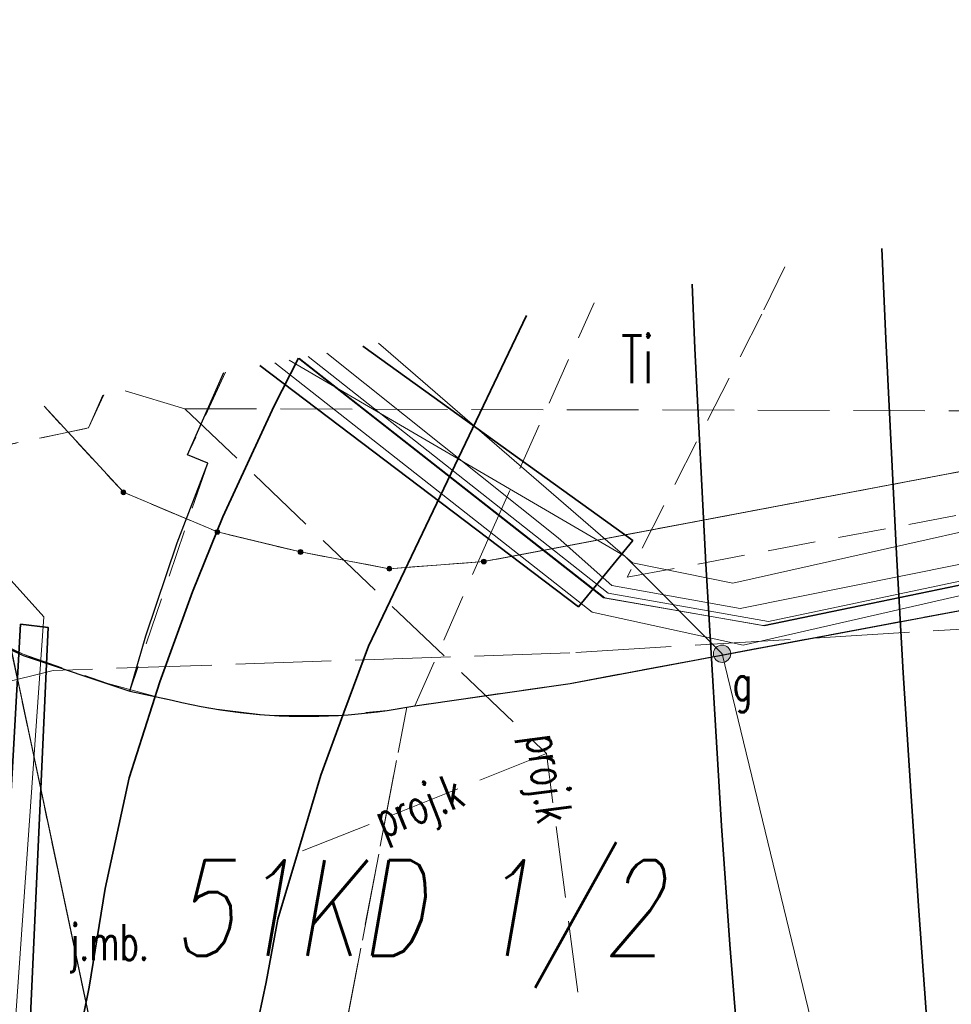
# Model space of a CAD drawing. Header units: metres. Extents: x 6567444 to 13135881, y 5574237 to 11149086.
# Tile 101 of 212: x 6567801 to 6567820, y 5574558 to 5574579. Entities that reach past the tile are written whole.
import ezdxf
from ezdxf.enums import TextEntityAlignment as Align

# ---------------------------------------------------------------- set-up
doc = ezdxf.new("R2010")
doc.units = ezdxf.units.M
for name, pattern in [('_MDCP$0$L_0_03', [1, 0.5, -0.5]), ('_MDCP$0$L_0_04', [1.5, 1, -0.5]), ('_MDCP$0$L_2_50', [2.5, 2, -0.5]), ('_MDCP$1$L_0_06', [2, 1.5, -0.5]), ('GE.I.6640.1.468.2024_MDCP_dodatkowe pomiary_12.03.2026$0$L_0_03', [1, 0.5, -0.5]), ('GE.I.6640.1.468.2024_MDCP_dodatkowe pomiary_12.03.2026$0$L_0_04', [1.5, 1, -0.5]), ('GE.I.6640.1.468.2024_MDCP_dodatkowe pomiary_12.03.2026$0$L_0_06', [2, 1.5, -0.5]), ('GE.I.6640.1.468.2024_MDCP_dodatkowe pomiary_12.03.2026$0$L_2_50', [2.5, 2, -0.5])]:
    doc.linetypes.add(name, pattern=pattern)
for name, color, linetype, lineweight in [('_MDCP$0$EGB_DzialkaEwidencyjna', 7, 'Continuous', 18), ('_MDCP$0$EGB_Klasouzytek', 92, 'Continuous', 18), ('_MDCP$0$EGB_KonturUzytkuGruntowego', 92, 'Continuous', 18), ('_MDCP$0$EGB_PunktGraniczny', 7, 'Continuous', 18), ('_MDCP$0$GES_PrzewodElektroenergetyczny', 1, 'Continuous', 18), ('_MDCP$0$GES_PrzewodElektroenergetyczny_Projektowany', 7, 'Continuous', 18), ('_MDCP$0$GES_PrzewodGazowy', 52, 'Continuous', 18), ('_MDCP$0$GES_PrzewodKanalizacyjny_Projektowany', 7, 'Continuous', 18), ('_MDCP$0$GES_UrzadzeniaSiecGazowa_P', 7, 'Continuous', 18), ('_MDCP$0$GES_UrzadzeniaTowarzyszczaceLiniowe', 7, 'Continuous', 18), ('_MDCP$0$MP_LINIE_REGULAC', 135, 'Continuous', 40), ('_MDCP$0$OT_Komunikacja', 7, 'Continuous', 18), ('_MDCP$0$OT_ZagospodarowanieTerenu', 7, 'Continuous', 18), ('GE.I.6640.1.468.2024_MDCP_dodatkowe pomiary_12.03.2026$0$EGB_DzialkaEwidencyjna', 7, 'Continuous', 18), ('GE.I.6640.1.468.2024_MDCP_dodatkowe pomiary_12.03.2026$0$EGB_Klasouzytek', 92, 'Continuous', 18), ('GE.I.6640.1.468.2024_MDCP_dodatkowe pomiary_12.03.2026$0$EGB_KonturUzytkuGruntowego', 92, 'Continuous', 18), ('GE.I.6640.1.468.2024_MDCP_dodatkowe pomiary_12.03.2026$0$EGB_PunktGraniczny', 7, 'Continuous', 18), ('GE.I.6640.1.468.2024_MDCP_dodatkowe pomiary_12.03.2026$0$GES_PrzewodElektroenergetyczny', 1, 'Continuous', 18), ('GE.I.6640.1.468.2024_MDCP_dodatkowe pomiary_12.03.2026$0$GES_PrzewodElektroenergetyczny_Projektowany', 7, 'Continuous', 18), ('GE.I.6640.1.468.2024_MDCP_dodatkowe pomiary_12.03.2026$0$GES_PrzewodGazowy', 52, 'Continuous', 18), ('GE.I.6640.1.468.2024_MDCP_dodatkowe pomiary_12.03.2026$0$GES_PrzewodKanalizacyjny_Projektowany', 7, 'Continuous', 18), ('GE.I.6640.1.468.2024_MDCP_dodatkowe pomiary_12.03.2026$0$GES_UrzadzeniaSiecGazowa_P', 7, 'Continuous', 18), ('GE.I.6640.1.468.2024_MDCP_dodatkowe pomiary_12.03.2026$0$GES_UrzadzeniaTowarzyszczaceLiniowe', 7, 'Continuous', 18), ('GE.I.6640.1.468.2024_MDCP_dodatkowe pomiary_12.03.2026$0$MP_LINIE_REGULAC', 135, 'Continuous', 40), ('GE.I.6640.1.468.2024_MDCP_dodatkowe pomiary_12.03.2026$0$OT_Komunikacja', 7, 'Continuous', 18), ('GE.I.6640.1.468.2024_MDCP_dodatkowe pomiary_12.03.2026$0$OT_ZagospodarowanieTerenu', 7, 'Continuous', 18)]:
    doc.layers.add(name, color=color, linetype=linetype, lineweight=lineweight)
doc.styles.add('_MDCP$0$STANDARD', font='simplex.shx')
doc.styles.add('GE.I.6640.1.468.2024_MDCP_dodatkowe pomiary_12.03.2026$0$STANDARD', font='simplex.shx')

# ---------------------------------------------------------------- blocks, each defined once
blk = doc.blocks.new('_MDCP$0$L_0_02_1')
at = {"color": 0}
blk.add_point((0, 0), dxfattribs=at)
blk = doc.blocks.new('_MDCP$0$L_0_02_2')
at = {"color": 0}
blk.add_point((0, 0), dxfattribs=at)
blk = doc.blocks.new('_MDCP$0$EGPG_N')
at = {"linetype": 'Continuous', "lineweight": 13}
blk.add_hatch(color=0, dxfattribs=at).paths.add_polyline_path([(0, -0.1, 1), (0, 0.1, 1)])
at = {"color": 0, "linetype": 'Continuous', "lineweight": 13}
blk.add_circle((0, 0), 0.1, dxfattribs=at)
blk = doc.blocks.new('_MDCP$0$other_SUGU')
at = {"linetype": 'Continuous', "lineweight": 18}
blk.add_hatch(color=0, dxfattribs=at).paths.add_polyline_path([(0, -0.361, 1), (0, 0.361, 1)])
at = {"color": 0, "linetype": 'Continuous', "lineweight": 18}
blk.add_circle((0, 0), 0.361, dxfattribs=at)
blk = doc.blocks.new('_MDCP')
at = {"layer": '_MDCP$0$EGB_DzialkaEwidencyjna', "linetype": 'CONTINUOUS', "lineweight": 18}
for p, q in [((6567820.446, 5574574.442), (6567821.43, 5574569.65)), ((6567802.86, 5574569.02), (6567801.199, 5574570.822)), ((6567821.43, 5574569.65), (6567810.41, 5574567.57)), ((6567804.83, 5574568.19), (6567802.86, 5574569.02)), ((6567806.57, 5574567.77), (6567804.83, 5574568.19)), ((6567808.43, 5574567.42), (6567806.57, 5574567.77))]:
    blk.add_line(p, q, dxfattribs=at)
at = {"layer": '_MDCP$0$EGB_DzialkaEwidencyjna', "linetype": 'Continuous', "lineweight": 18}
for p, q in [((6567801.199, 5574570.822), (6567802.691, 5574569.204)), ((6567799.496, 5574570.502), (6567805.778, 5574540.875)), ((6567805.778, 5574540.875), (6567799.496, 5574570.502)), ((6567810.656, 5574567.616), (6567821.184, 5574569.604)), ((6567803.09, 5574568.923), (6567804.6, 5574568.287)), ((6567805.073, 5574568.131), (6567806.327, 5574567.829)), ((6567806.816, 5574567.724), (6567808.184, 5574567.466)), ((6567808.679, 5574567.439), (6567810.161, 5574567.551))]:
    blk.add_line(p, q, dxfattribs=at)
at = {"layer": '_MDCP$0$EGB_Klasouzytek', "lineweight": 18}
for points in [[(6567820.446, 5574574.442), (6567821.43, 5574569.65), (6567810.41, 5574567.57)], [(6567808.43, 5574567.42), (6567810.41, 5574567.57), (6567821.43, 5574569.65), (6567844.36, 5574573.98), (6567848.19, 5574557.83), (6567841.64, 5574556.2), (6567819.81, 5574551.02), (6567814.7, 5574549.3), (6567811.96, 5574548.85), (6567810.34, 5574548.58), (6567809.02, 5574546.47), (6567805.83, 5574540.63), (6567799.496, 5574570.502)], [(6567810.41, 5574567.57), (6567808.43, 5574567.42), (6567806.57, 5574567.77), (6567804.83, 5574568.19), (6567802.86, 5574569.02), (6567801.199, 5574570.822)], [(6567801.199, 5574570.822), (6567802.86, 5574569.02), (6567804.83, 5574568.19), (6567806.57, 5574567.77), (6567808.43, 5574567.42)], [(6567799.496, 5574570.502), (6567805.83, 5574540.63), (6567812.91, 5574512.76), (6567813.39, 5574510.85), (6567815.07, 5574503.11), (6567824.54, 5574464.39), (6567837.97, 5574408.39), (6567843.288, 5574339.737)]]:
    blk.add_lwpolyline(points, dxfattribs=at)
at = {"layer": '_MDCP$0$EGB_KonturUzytkuGruntowego', "linetype": '_MDCP$0$L_0_03', "lineweight": 18}
for points in [[(6567801.199, 5574570.822), (6567802.86, 5574569.02), (6567804.83, 5574568.19), (6567806.57, 5574567.77), (6567808.43, 5574567.42), (6567810.41, 5574567.57), (6567821.43, 5574569.65), (6567844.36, 5574573.98), (6567927.24, 5574590.43), (6567941.268, 5574593.214)], [(6567843.24, 5574578.729), (6567844.36, 5574573.98), (6567821.43, 5574569.65), (6567810.41, 5574567.57), (6567808.43, 5574567.42), (6567806.57, 5574567.77), (6567804.83, 5574568.19), (6567802.86, 5574569.02), (6567801.199, 5574570.822)], [(6567944.099, 5574577.571), (6567942.63, 5574577.28), (6567937.22, 5574576.21), (6567870.09, 5574563.29), (6567848.19, 5574557.83), (6567841.64, 5574556.2), (6567819.81, 5574551.02), (6567814.7, 5574549.3), (6567811.96, 5574548.85), (6567810.34, 5574548.58), (6567809.02, 5574546.47), (6567805.83, 5574540.63), (6567799.496, 5574570.502)], [(6567799.496, 5574570.502), (6567805.83, 5574540.63), (6567812.91, 5574512.76), (6567813.39, 5574510.85), (6567815.07, 5574503.11), (6567824.54, 5574464.39), (6567837.97, 5574408.39), (6567840.22, 5574379.37), (6567843.288, 5574339.738)]]:
    blk.add_lwpolyline(points, dxfattribs=at)
at = {"layer": '_MDCP$0$EGB_PunktGraniczny'}
for p in [(6567802.86, 5574569.02), (6567804.83, 5574568.19), (6567806.57, 5574567.77), (6567810.41, 5574567.57), (6567808.43, 5574567.42)]:
    blk.add_point(p, dxfattribs=at)
at = {"layer": '_MDCP$0$GES_PrzewodElektroenergetyczny', "color": 1, "linetype": 'Continuous', "lineweight": 18}
for points in [[(6567941.7, 5574590.826), (6567913.546, 5574584.736), (6567896.457, 5574581.162), (6567869.797, 5574575.977), (6567836.168, 5574569.49), (6567832.242, 5574569.66), (6567816.374, 5574566.316), (6567813.013, 5574566.911), (6567806.73, 5574571.862)], [(6567806.032, 5574571.731), (6567812.677, 5574566.511), (6567815.844, 5574565.821), (6567824.712, 5574567.844), (6567824.96, 5574567.901), (6567825.301, 5574567.978), (6567831.944, 5574569.494), (6567836.004, 5574569.78), (6567850.342, 5574572.562), (6567858.325, 5574574.715)], [(6567808.205, 5574572.14), (6567813.521, 5574567.544), (6567815.626, 5574567.119), (6567824.469, 5574569.101), (6567824.749, 5574569.163), (6567824.883, 5574569.193), (6567827.059, 5574569.681), (6567831.794, 5574570.72), (6567835.828, 5574571.046), (6567842.49, 5574572.406)], [(6567807.121, 5574571.936), (6567811.964, 5574568.067), (6567813.088, 5574567.068), (6567815.78, 5574566.586), (6567823.795, 5574568.2), (6567824.616, 5574568.388), (6567824.869, 5574568.446), (6567825.12, 5574568.504), (6567831.924, 5574570.064), (6567835.883, 5574570.397), (6567843.851, 5574572.022)], [(6567800.692, 5574519.783), (6567802.691, 5574520.352), (6567810.825, 5574522.717), (6567810.186, 5574524.89), (6567809.445, 5574530.757), (6567809.707, 5574533.18), (6567810.517, 5574534.255), (6567811.265, 5574536.072), (6567818.154, 5574554.51), (6567823.868, 5574558.864), (6567825.744, 5574560.817), (6567824.722, 5574567.97), (6567816.288, 5574566.225), (6567812.943, 5574566.807), (6567806.543, 5574571.827)], [(6567806.525, 5574571.824), (6567812.913, 5574566.813), (6567816.258, 5574566.232), (6567824.701, 5574567.978), (6567824.712, 5574567.844), (6567825.715, 5574560.823), (6567823.839, 5574558.871), (6567818.124, 5574554.515), (6567817.484, 5574552.804), (6567817.454, 5574552.724), (6567811.233, 5574536.077), (6567810.486, 5574534.259), (6567809.675, 5574533.185), (6567809.413, 5574530.761), (6567810.153, 5574524.894), (6567810.792, 5574522.721), (6567810.901, 5574522.304), (6567813.402, 5574512.663), (6567813.006, 5574512.003), (6567811.262, 5574510.689), (6567805.592, 5574509.535), (6567805.478, 5574509.512)], [(6567799.244, 5574570.454), (6567799.692, 5574568.074), (6567801.195, 5574566.414), (6567800.221, 5574552.715), (6567799.94, 5574548.764), (6567802.143, 5574531.01), (6567802.165, 5574529.946)]]:
    blk.add_lwpolyline(points, dxfattribs=at)
at = {"layer": '_MDCP$0$GES_PrzewodElektroenergetyczny_Projektowany', "color": 1, "linetype": '_MDCP$0$L_2_50', "lineweight": 18}
blk.add_lwpolyline([(6567941.601, 5574591.372), (6567938.76, 5574590.8), (6567914.57, 5574585.93), (6567846.504, 5574572.507), (6567844.52, 5574571.99), (6567821.82, 5574566.24), (6567812.21, 5574565.66), (6567801.39, 5574565.29), (6567790.924, 5574562.714)], dxfattribs=at)
at = {"layer": '_MDCP$0$GES_PrzewodGazowy', "color": 52, "linetype": 'Continuous', "lineweight": 18}
blk.add_lwpolyline([(6567815.4, 5574565.64), (6567813.36, 5574567.68), (6567806.333, 5574571.788)], dxfattribs=at)
at = {"layer": '_MDCP$0$GES_PrzewodGazowy', "color": 52, "linetype": 'Continuous', "lineweight": 18, "flags": 128}
blk.add_lwpolyline([(6567823.3, 5574528.16), (6567818.66, 5574552.2), (6567815.4, 5574565.64)], dxfattribs=at)
at = {"layer": '_MDCP$0$GES_PrzewodKanalizacyjny_Projektowany', "color": 36, "linetype": '_MDCP$1$L_0_06', "lineweight": 18}
blk.add_lwpolyline([(6567802.897, 5574571.142), (6567804.15, 5574570.77), (6567822.57, 5574570.72), (6567823.94, 5574565.73), (6567834.83, 5574555.79), (6567851.21, 5574561.61), (6567874.07, 5574567.2), (6567898.27, 5574572.78), (6567918.59, 5574577.15), (6567936.88, 5574581.42)], dxfattribs=at)
at = {"layer": '_MDCP$0$GES_PrzewodKanalizacyjny_Projektowany', "color": 36, "linetype": '_MDCP$1$L_0_06', "lineweight": 18, "flags": 128}
for points in [[(6567804.15, 5574570.77), (6567811.72, 5574563.55), (6567813.23, 5574552.15)], [(6567811.72, 5574563.55), (6567806.36, 5574561.41)]]:
    blk.add_lwpolyline(points, dxfattribs=at)
at = {"layer": '_MDCP$0$GES_UrzadzeniaTowarzyszczaceLiniowe', "color": 7, "linetype": 'Continuous', "lineweight": 35}
blk.add_lwpolyline([(6567807.876, 5574572.078), (6567813.527, 5574568.01), (6567812.391, 5574566.624), (6567805.715, 5574571.672)], dxfattribs=at)
at = {"layer": '_MDCP$0$GES_UrzadzeniaTowarzyszczaceLiniowe', "color": 7, "linetype": 'Continuous', "lineweight": 35, "flags": 128}
blk.add_lwpolyline([(6567800.703, 5574566.257), (6567801.281, 5574566.192), (6567800.718, 5574553.771), (6567799.998, 5574553.761), (6567800.703, 5574566.257)], dxfattribs=at)
at = {"layer": '_MDCP$0$OT_Komunikacja', "color": 7, "linetype": '_MDCP$1$L_0_06', "lineweight": 18}
blk.add_lwpolyline([(6567870.69, 5574567.61), (6567854.92, 5574563.97), (6567850.42, 5574563.07), (6567847.84, 5574562.43), (6567842.08, 5574560.99), (6567840.14, 5574560.43), (6567838.28, 5574559.74), (6567836.48, 5574558.91), (6567834.74, 5574557.88), (6567833.15, 5574556.73), (6567831.64, 5574555.37), (6567830.23, 5574553.94), (6567829, 5574552.37), (6567807.49, 5574557.68), (6567808.795, 5574564.52), (6567812.22, 5574565.02), (6567813.716, 5574565.299), (6567818.846, 5574566.258), (6567831.918, 5574568.701), (6567838.5, 5574569.98), (6567852.66, 5574572.75), (6567861.62, 5574574.56), (6567874.02, 5574577.02)], dxfattribs=at)
at = {"layer": '_MDCP$0$OT_Komunikacja', "color": 7, "linetype": '_MDCP$0$L_0_04', "lineweight": 18}
for points in [[(6567835.767, 5574577.324), (6567837.06, 5574575.17), (6567840.936, 5574573.868), (6567842.66, 5574573.67), (6567843.99, 5574573.91), (6567844.65, 5574571.169), (6567843.852, 5574570.883), (6567839.61, 5574570.195), (6567836.336, 5574569.527), (6567822.082, 5574566.864), (6567812.22, 5574565.02), (6567808.965, 5574564.551), (6567810.547, 5574568.148), (6567812.72, 5574572.989)], [(6567816.232, 5574572.746), (6567813.415, 5574567.242), (6567835.122, 5574571.313), (6567832.726, 5574572.53), (6567830.347, 5574574.008), (6567828.106, 5574575.688), (6567827.924, 5574575.849)], [(6567816.713, 5574573.74), (6567816.232, 5574572.746)], [(6567805, 5574571.537), (6567804.204, 5574569.805), (6567804.626, 5574569.631), (6567802.997, 5574564.859), (6567800.76, 5574565.628), (6567798.995, 5574566.484), (6567797.939, 5574567.064), (6567797.36, 5574570.1)], [(6567799.509, 5574570.504), (6567799.633, 5574569.846), (6567802.127, 5574570.368), (6567802.449, 5574571.057)]]:
    blk.add_lwpolyline(points, dxfattribs=at)
at = {"layer": '_MDCP$0$OT_Komunikacja', "color": 7, "linetype": 'Continuous', "lineweight": 35}
for points in [[(6567818.746, 5574574.122), (6567818.83, 5574572.23), (6567819.05, 5574567.73), (6567819.19, 5574565.24), (6567819.35, 5574562.76), (6567819.52, 5574560.26), (6567819.7, 5574557.76), (6567819.88, 5574555.28), (6567820.1, 5574552.72), (6567820.31, 5574550.28), (6567820.46, 5574549.75), (6567821.55, 5574536.51)], [(6567814.771, 5574573.375), (6567814.83, 5574572.03), (6567815.06, 5574567.52), (6567815.39, 5574562.04), (6567815.56, 5574559.55), (6567816.32, 5574550.08), (6567817.46, 5574537.32), (6567818.34, 5574527.49), (6567818.54, 5574525.44), (6567818.82, 5574522.95), (6567819.14, 5574520.44), (6567819.65, 5574517.05), (6567819.91, 5574515.5), (6567820.35, 5574513.04), (6567821.69, 5574506.72), (6567844.97, 5574407.21)], [(6567811.301, 5574572.722), (6567807.991, 5574565.795), (6567807.478, 5574564.413), (6567806.994, 5574563.095), (6567806.53, 5574561.526), (6567806.095, 5574560.083), (6567805.847, 5574558.766), (6567805.463, 5574556.949), (6567805.22, 5574555.258), (6567805.097, 5574553.819), (6567805.035, 5574552.568), (6567804.966, 5574550.629), (6567804.936, 5574549.317), (6567804.988, 5574548.171)], [(6567806.529, 5574571.825), (6567806.02, 5574570.833), (6567804.94, 5574568.506), (6567804.304, 5574566.935), (6567803.625, 5574565.051), (6567802.979, 5574563.043), (6567802.477, 5574560.723), (6567802.145, 5574558.657), (6567801.924, 5574557.591), (6567801.813, 5574556.464), (6567801.652, 5574554.4), (6567801.675, 5574550.15), (6567801.796, 5574548.176)]]:
    blk.add_lwpolyline(points, dxfattribs=at)
at = {"layer": '_MDCP$0$OT_Komunikacja', "color": 7, "linetype": 'Continuous', "lineweight": 25}
for points in [[(6567802.997, 5574564.859), (6567803.333, 5574566.014), (6567803.988, 5574567.962), (6567804.626, 5574569.631), (6567804.204, 5574569.805), (6567804.966, 5574571.531)], [(6567795.319, 5574569.716), (6567796.473, 5574568.245), (6567797.939, 5574567.064), (6567799.822, 5574566.038), (6567800.758, 5574565.6), (6567802.997, 5574564.859)]]:
    blk.add_lwpolyline(points, dxfattribs=at)
at = {"layer": '_MDCP$0$OT_Komunikacja', "color": 7, "linetype": 'Continuous', "lineweight": 25, "flags": 128}
blk.add_lwpolyline([(6567802.997, 5574564.859), (6567803.883, 5574564.668), (6567804.084, 5574564.621), (6567804.285, 5574564.577), (6567804.488, 5574564.537), (6567804.69, 5574564.5), (6567804.895, 5574564.468), (6567805.098, 5574564.437), (6567805.303, 5574564.412), (6567805.508, 5574564.389), (6567805.714, 5574564.37), (6567805.919, 5574564.355), (6567806.125, 5574564.343), (6567806.331, 5574564.335), (6567806.538, 5574564.331), (6567806.744, 5574564.33), (6567806.95, 5574564.333), (6567807.156, 5574564.34), (6567807.362, 5574564.349), (6567807.568, 5574564.363), (6567807.774, 5574564.38), (6567807.979, 5574564.4), (6567808.183, 5574564.425), (6567808.388, 5574564.453), (6567808.592, 5574564.484), (6567808.795, 5574564.52), (6567808.965, 5574564.551), (6567812.22, 5574565.02), (6567837.847, 5574569.809)], dxfattribs=at)
at = {"layer": '_MDCP$0$OT_Komunikacja', "color": 7, "linetype": '_MDCP$1$L_0_06', "lineweight": 18, "flags": 128}
blk.add_lwpolyline([(6567805.939, 5574564.346), (6567807.362, 5574564.349), (6567808.388, 5574564.453), (6567808.795, 5574564.52), (6567807.49, 5574557.68), (6567806.608, 5574557.341), (6567805.461, 5574556.916), (6567801.51, 5574554.55), (6567801.11, 5574554.08), (6567800.43, 5574553.14), (6567799.875, 5574551.995), (6567799.129, 5574550.738), (6567796.323, 5574568.462), (6567796.88, 5574567.923), (6567797.336, 5574567.552), (6567798.348, 5574566.843), (6567799.642, 5574566.125), (6567800.372, 5574565.78), (6567801.148, 5574565.477), (6567802.211, 5574565.106), (6567803.578, 5574564.734), (6567804.64, 5574564.498)], close=True, dxfattribs=at)
at = {"layer": '_MDCP$0$OT_ZagospodarowanieTerenu', "color": 7, "linetype": '_MDCP$0$L_0_04', "lineweight": 18}
blk.add_lwpolyline([(6567802.426, 5574571.053), (6567802.127, 5574570.368), (6567799.633, 5574569.846), (6567799.509, 5574570.504)], dxfattribs=at)
at = {"layer": '_MDCP$0$EGB_DzialkaEwidencyjna', "linetype": 'Continuous', "xscale": 0.5, "yscale": 0.5, "zscale": 0.5}
for name, p, rotation in [('_MDCP$0$L_0_02_2', (6567802.86, 5574569.02), 337.15), ('_MDCP$0$L_0_02_1', (6567802.86, 5574569.02), 132.68), ('_MDCP$0$L_0_02_2', (6567802.86, 5574569.02), 132.68), ('_MDCP$0$L_0_02_1', (6567802.86, 5574569.02), 337.15), ('_MDCP$0$L_0_02_2', (6567804.83, 5574568.19), 346.4299999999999), ('_MDCP$0$L_0_02_1', (6567804.83, 5574568.19), 157.15), ('_MDCP$0$L_0_02_2', (6567804.83, 5574568.19), 157.15), ('_MDCP$0$L_0_02_1', (6567804.83, 5574568.19), 346.4299999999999), ('_MDCP$0$L_0_02_2', (6567806.57, 5574567.77), 349.34), ('_MDCP$0$L_0_02_1', (6567806.57, 5574567.77), 166.43), ('_MDCP$0$L_0_02_2', (6567806.57, 5574567.77), 166.43), ('_MDCP$0$L_0_02_1', (6567806.57, 5574567.77), 349.34), ('_MDCP$0$L_0_02_2', (6567810.41, 5574567.57), 10.69), ('_MDCP$0$L_0_02_1', (6567810.41, 5574567.57), 184.33), ('_MDCP$0$L_0_02_2', (6567810.41, 5574567.57), 184.33), ('_MDCP$0$L_0_02_1', (6567810.41, 5574567.57), 10.69), ('_MDCP$0$L_0_02_1', (6567808.43, 5574567.42), 169.34), ('_MDCP$0$L_0_02_2', (6567808.43, 5574567.42), 4.329999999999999), ('_MDCP$0$L_0_02_1', (6567808.43, 5574567.42), 4.329999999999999), ('_MDCP$0$L_0_02_2', (6567808.43, 5574567.42), 169.34)]:
    blk.add_blockref(name, p, dxfattribs=dict(at, rotation=rotation))
at = {"layer": '_MDCP$0$EGB_PunktGraniczny', "linetype": 'Continuous', "xscale": 0.5, "yscale": 0.5, "zscale": 0.5}
for p in [(6567802.86, 5574569.02), (6567804.83, 5574568.19), (6567806.57, 5574567.77), (6567808.43, 5574567.42), (6567810.41, 5574567.57)]:
    blk.add_blockref('_MDCP$0$EGPG_N', p, dxfattribs=at)
at = {"layer": '_MDCP$0$GES_UrzadzeniaSiecGazowa_P', "color": 52, "linetype": 'Continuous', "xscale": 0.5, "yscale": 0.5, "zscale": 0.5}
blk.add_blockref('_MDCP$0$other_SUGU', (6567815.4, 5574565.64), dxfattribs=at)
at = {"layer": '_MDCP$0$EGB_KonturUzytkuGruntowego', "lineweight": 20, "style": '_MDCP$0$STANDARD', "width": 0.66}
blk.add_text('Ti', height=1, dxfattribs=at).set_placement((6567813.625, 5574571.802), align=Align.MIDDLE_CENTER)
at = {"layer": '_MDCP$0$GES_PrzewodKanalizacyjny_Projektowany', "color": 36, "lineweight": 15, "style": '_MDCP$0$STANDARD', "width": 0.66}
for rotation, p in [(-82.5, (6567811.788, 5574563.035)), (-338.2, (6567809.04, 5574562.48))]:
    blk.add_text('proj.k', height=0.75, rotation=rotation, dxfattribs=at).set_placement(p, align=Align.MIDDLE_CENTER)
at = {"layer": '_MDCP$0$GES_UrzadzeniaSiecGazowa_P', "color": 52, "lineweight": 15, "style": '_MDCP$0$STANDARD', "width": 0.66}
blk.add_text('g', height=0.75, rotation=-360, dxfattribs=at).set_placement((6567815.625, 5574565.415), align=Align.TOP_LEFT)
at = {"layer": '_MDCP$0$MP_LINIE_REGULAC', "linetype": 'Continuous', "style": '_MDCP$0$STANDARD', "oblique": 10, "width": 0.75}
blk.add_text('51KD 1/2', height=2, dxfattribs=at).set_placement((6567803.89, 5574559.315))
at = {"layer": '_MDCP$0$OT_Komunikacja', "color": 7, "lineweight": 15, "style": '_MDCP$0$STANDARD', "width": 0.66}
blk.add_text('j.mb.', height=0.75, dxfattribs=at).set_placement((6567802.559, 5574559.6), align=Align.MIDDLE_CENTER)
blk = doc.blocks.new('GE.I.6640.1.468.2024_MDCP_dodatkowe pomiary_12.03.2026$0$L_0_02_1')
at = {"color": 0}
blk.add_point((0, 0), dxfattribs=at)
blk = doc.blocks.new('GE.I.6640.1.468.2024_MDCP_dodatkowe pomiary_12.03.2026$0$L_0_02_2')
at = {"color": 0}
blk.add_point((0, 0), dxfattribs=at)
blk = doc.blocks.new('GE.I.6640.1.468.2024_MDCP_dodatkowe pomiary_12.03.2026$0$EGPG_N')
at = {"linetype": 'Continuous', "lineweight": 13}
blk.add_hatch(color=0, dxfattribs=at).paths.add_polyline_path([(0, -0.1, 1), (0, 0.1, 1)])
at = {"color": 0, "linetype": 'Continuous', "lineweight": 13}
blk.add_circle((0, 0), 0.1, dxfattribs=at)
blk = doc.blocks.new('GE.I.6640.1.468.2024_MDCP_dodatkowe pomiary_12.03.2026$0$other_SUGU')
at = {"linetype": 'Continuous', "lineweight": 18}
blk.add_hatch(color=0, dxfattribs=at).paths.add_polyline_path([(0, -0.361, 1), (0, 0.361, 1)])
at = {"color": 0, "linetype": 'Continuous', "lineweight": 18}
blk.add_circle((0, 0), 0.361, dxfattribs=at)
blk = doc.blocks.new('GE.I.6640.1.468.2024_MDCP_dodatkowe pomiary_12.03.2026')
at = {"layer": 'GE.I.6640.1.468.2024_MDCP_dodatkowe pomiary_12.03.2026$0$EGB_DzialkaEwidencyjna', "linetype": 'CONTINUOUS', "lineweight": 18}
for p, q in [((6567820.446, 5574574.442), (6567821.43, 5574569.65)), ((6567802.86, 5574569.02), (6567801.199, 5574570.822)), ((6567821.43, 5574569.65), (6567810.41, 5574567.57)), ((6567804.83, 5574568.19), (6567802.86, 5574569.02)), ((6567806.57, 5574567.77), (6567804.83, 5574568.19)), ((6567808.43, 5574567.42), (6567806.57, 5574567.77))]:
    blk.add_line(p, q, dxfattribs=at)
at = {"layer": 'GE.I.6640.1.468.2024_MDCP_dodatkowe pomiary_12.03.2026$0$EGB_DzialkaEwidencyjna', "linetype": 'Continuous', "lineweight": 18}
for p, q in [((6567801.199, 5574570.822), (6567802.691, 5574569.204)), ((6567799.496, 5574570.502), (6567805.778, 5574540.875)), ((6567805.778, 5574540.875), (6567799.496, 5574570.502)), ((6567810.656, 5574567.616), (6567821.184, 5574569.604)), ((6567803.09, 5574568.923), (6567804.6, 5574568.287)), ((6567805.073, 5574568.131), (6567806.327, 5574567.829)), ((6567806.816, 5574567.724), (6567808.184, 5574567.466)), ((6567808.679, 5574567.439), (6567810.161, 5574567.551))]:
    blk.add_line(p, q, dxfattribs=at)
at = {"layer": 'GE.I.6640.1.468.2024_MDCP_dodatkowe pomiary_12.03.2026$0$EGB_Klasouzytek', "lineweight": 18}
for points in [[(6567820.446, 5574574.442), (6567821.43, 5574569.65), (6567810.41, 5574567.57)], [(6567808.43, 5574567.42), (6567810.41, 5574567.57), (6567821.43, 5574569.65), (6567844.36, 5574573.98), (6567848.19, 5574557.83), (6567841.64, 5574556.2), (6567819.81, 5574551.02), (6567814.7, 5574549.3), (6567811.96, 5574548.85), (6567810.34, 5574548.58), (6567809.02, 5574546.47), (6567805.83, 5574540.63), (6567799.496, 5574570.502)], [(6567810.41, 5574567.57), (6567808.43, 5574567.42), (6567806.57, 5574567.77), (6567804.83, 5574568.19), (6567802.86, 5574569.02), (6567801.199, 5574570.822)], [(6567801.199, 5574570.822), (6567802.86, 5574569.02), (6567804.83, 5574568.19), (6567806.57, 5574567.77), (6567808.43, 5574567.42)], [(6567799.496, 5574570.502), (6567805.83, 5574540.63), (6567812.91, 5574512.76), (6567813.39, 5574510.85), (6567815.07, 5574503.11), (6567824.54, 5574464.39), (6567837.97, 5574408.39), (6567843.288, 5574339.737)]]:
    blk.add_lwpolyline(points, dxfattribs=at)
at = {"layer": 'GE.I.6640.1.468.2024_MDCP_dodatkowe pomiary_12.03.2026$0$EGB_KonturUzytkuGruntowego', "linetype": 'GE.I.6640.1.468.2024_MDCP_dodatkowe pomiary_12.03.2026$0$L_0_03', "lineweight": 18}
for points in [[(6567801.199, 5574570.822), (6567802.86, 5574569.02), (6567804.83, 5574568.19), (6567806.57, 5574567.77), (6567808.43, 5574567.42), (6567810.41, 5574567.57), (6567821.43, 5574569.65), (6567844.36, 5574573.98), (6567927.24, 5574590.43), (6567941.268, 5574593.214)], [(6567843.24, 5574578.729), (6567844.36, 5574573.98), (6567821.43, 5574569.65), (6567810.41, 5574567.57), (6567808.43, 5574567.42), (6567806.57, 5574567.77), (6567804.83, 5574568.19), (6567802.86, 5574569.02), (6567801.199, 5574570.822)], [(6567944.099, 5574577.571), (6567942.63, 5574577.28), (6567937.22, 5574576.21), (6567870.09, 5574563.29), (6567848.19, 5574557.83), (6567841.64, 5574556.2), (6567819.81, 5574551.02), (6567814.7, 5574549.3), (6567811.96, 5574548.85), (6567810.34, 5574548.58), (6567809.02, 5574546.47), (6567805.83, 5574540.63), (6567799.496, 5574570.502)], [(6567799.496, 5574570.502), (6567805.83, 5574540.63), (6567812.91, 5574512.76), (6567813.39, 5574510.85), (6567815.07, 5574503.11), (6567824.54, 5574464.39), (6567837.97, 5574408.39), (6567840.22, 5574379.37), (6567843.288, 5574339.738)]]:
    blk.add_lwpolyline(points, dxfattribs=at)
at = {"layer": 'GE.I.6640.1.468.2024_MDCP_dodatkowe pomiary_12.03.2026$0$EGB_PunktGraniczny'}
for p in [(6567802.86, 5574569.02), (6567804.83, 5574568.19), (6567806.57, 5574567.77), (6567810.41, 5574567.57), (6567808.43, 5574567.42)]:
    blk.add_point(p, dxfattribs=at)
at = {"layer": 'GE.I.6640.1.468.2024_MDCP_dodatkowe pomiary_12.03.2026$0$GES_PrzewodElektroenergetyczny', "color": 1, "linetype": 'Continuous', "lineweight": 18}
for points in [[(6567941.7, 5574590.826), (6567913.546, 5574584.736), (6567896.457, 5574581.162), (6567869.797, 5574575.977), (6567836.168, 5574569.49), (6567832.242, 5574569.66), (6567816.374, 5574566.316), (6567813.013, 5574566.911), (6567806.73, 5574571.862)], [(6567806.032, 5574571.731), (6567812.677, 5574566.511), (6567815.844, 5574565.821), (6567824.712, 5574567.844), (6567824.96, 5574567.901), (6567825.301, 5574567.978), (6567831.944, 5574569.494), (6567836.004, 5574569.78), (6567850.342, 5574572.562), (6567858.325, 5574574.715)], [(6567808.205, 5574572.14), (6567813.521, 5574567.544), (6567815.626, 5574567.119), (6567824.469, 5574569.101), (6567824.749, 5574569.163), (6567824.883, 5574569.193), (6567827.059, 5574569.681), (6567831.794, 5574570.72), (6567835.828, 5574571.046), (6567842.49, 5574572.406)], [(6567807.121, 5574571.936), (6567811.964, 5574568.067), (6567813.088, 5574567.068), (6567815.78, 5574566.586), (6567823.795, 5574568.2), (6567824.616, 5574568.388), (6567824.869, 5574568.446), (6567825.12, 5574568.504), (6567831.924, 5574570.064), (6567835.883, 5574570.397), (6567843.851, 5574572.022)], [(6567800.692, 5574519.783), (6567802.691, 5574520.352), (6567810.825, 5574522.717), (6567810.186, 5574524.89), (6567809.445, 5574530.757), (6567809.707, 5574533.18), (6567810.517, 5574534.255), (6567811.265, 5574536.072), (6567818.154, 5574554.51), (6567823.868, 5574558.864), (6567825.744, 5574560.817), (6567824.722, 5574567.97), (6567816.288, 5574566.225), (6567812.943, 5574566.807), (6567806.543, 5574571.827)], [(6567806.525, 5574571.824), (6567812.913, 5574566.813), (6567816.258, 5574566.232), (6567824.701, 5574567.978), (6567824.712, 5574567.844), (6567825.715, 5574560.823), (6567823.839, 5574558.871), (6567818.124, 5574554.515), (6567817.484, 5574552.804), (6567817.454, 5574552.724), (6567811.233, 5574536.077), (6567810.486, 5574534.259), (6567809.675, 5574533.185), (6567809.413, 5574530.761), (6567810.153, 5574524.894), (6567810.792, 5574522.721), (6567810.901, 5574522.304), (6567813.402, 5574512.663), (6567813.006, 5574512.003), (6567811.262, 5574510.689), (6567805.592, 5574509.535), (6567805.478, 5574509.512)], [(6567799.244, 5574570.454), (6567799.692, 5574568.074), (6567801.195, 5574566.414), (6567800.221, 5574552.715), (6567799.94, 5574548.764), (6567802.143, 5574531.01), (6567802.165, 5574529.946)]]:
    blk.add_lwpolyline(points, dxfattribs=at)
at = {"layer": 'GE.I.6640.1.468.2024_MDCP_dodatkowe pomiary_12.03.2026$0$GES_PrzewodElektroenergetyczny_Projektowany', "color": 1, "linetype": 'GE.I.6640.1.468.2024_MDCP_dodatkowe pomiary_12.03.2026$0$L_2_50', "lineweight": 18}
blk.add_lwpolyline([(6567941.601, 5574591.372), (6567938.76, 5574590.8), (6567914.57, 5574585.93), (6567846.504, 5574572.507), (6567844.52, 5574571.99), (6567821.82, 5574566.24), (6567812.21, 5574565.66), (6567801.39, 5574565.29), (6567790.924, 5574562.714)], dxfattribs=at)
at = {"layer": 'GE.I.6640.1.468.2024_MDCP_dodatkowe pomiary_12.03.2026$0$GES_PrzewodGazowy', "color": 52, "linetype": 'Continuous', "lineweight": 18}
blk.add_lwpolyline([(6567815.4, 5574565.64), (6567813.36, 5574567.68), (6567806.333, 5574571.788)], dxfattribs=at)
at = {"layer": 'GE.I.6640.1.468.2024_MDCP_dodatkowe pomiary_12.03.2026$0$GES_PrzewodGazowy', "color": 52, "linetype": 'Continuous', "lineweight": 18, "flags": 128}
blk.add_lwpolyline([(6567823.3, 5574528.16), (6567818.66, 5574552.2), (6567815.4, 5574565.64)], dxfattribs=at)
at = {"layer": 'GE.I.6640.1.468.2024_MDCP_dodatkowe pomiary_12.03.2026$0$GES_PrzewodKanalizacyjny_Projektowany', "color": 36, "linetype": 'GE.I.6640.1.468.2024_MDCP_dodatkowe pomiary_12.03.2026$0$L_0_06', "lineweight": 18}
blk.add_lwpolyline([(6567802.897, 5574571.142), (6567804.15, 5574570.77), (6567822.57, 5574570.72), (6567823.94, 5574565.73), (6567834.83, 5574555.79), (6567851.21, 5574561.61), (6567874.07, 5574567.2), (6567898.27, 5574572.78), (6567918.59, 5574577.15), (6567936.88, 5574581.42)], dxfattribs=at)
at = {"layer": 'GE.I.6640.1.468.2024_MDCP_dodatkowe pomiary_12.03.2026$0$GES_PrzewodKanalizacyjny_Projektowany', "color": 36, "linetype": 'GE.I.6640.1.468.2024_MDCP_dodatkowe pomiary_12.03.2026$0$L_0_06', "lineweight": 18, "flags": 128}
for points in [[(6567804.15, 5574570.77), (6567811.72, 5574563.55), (6567813.23, 5574552.15)], [(6567811.72, 5574563.55), (6567806.36, 5574561.41)]]:
    blk.add_lwpolyline(points, dxfattribs=at)
at = {"layer": 'GE.I.6640.1.468.2024_MDCP_dodatkowe pomiary_12.03.2026$0$GES_UrzadzeniaTowarzyszczaceLiniowe', "color": 7, "linetype": 'Continuous', "lineweight": 35}
blk.add_lwpolyline([(6567807.876, 5574572.078), (6567813.527, 5574568.01), (6567812.391, 5574566.624), (6567805.715, 5574571.672)], dxfattribs=at)
at = {"layer": 'GE.I.6640.1.468.2024_MDCP_dodatkowe pomiary_12.03.2026$0$GES_UrzadzeniaTowarzyszczaceLiniowe', "color": 7, "linetype": 'Continuous', "lineweight": 35, "flags": 128}
blk.add_lwpolyline([(6567800.703, 5574566.257), (6567801.281, 5574566.192), (6567800.718, 5574553.771), (6567799.998, 5574553.761), (6567800.703, 5574566.257)], dxfattribs=at)
at = {"layer": 'GE.I.6640.1.468.2024_MDCP_dodatkowe pomiary_12.03.2026$0$OT_Komunikacja', "color": 7, "linetype": 'GE.I.6640.1.468.2024_MDCP_dodatkowe pomiary_12.03.2026$0$L_0_06', "lineweight": 18}
blk.add_lwpolyline([(6567870.69, 5574567.61), (6567854.92, 5574563.97), (6567850.42, 5574563.07), (6567847.84, 5574562.43), (6567842.08, 5574560.99), (6567840.14, 5574560.43), (6567838.28, 5574559.74), (6567836.48, 5574558.91), (6567834.74, 5574557.88), (6567833.15, 5574556.73), (6567831.64, 5574555.37), (6567830.23, 5574553.94), (6567829, 5574552.37), (6567807.49, 5574557.68), (6567808.795, 5574564.52), (6567812.22, 5574565.02), (6567813.716, 5574565.299), (6567818.846, 5574566.258), (6567831.918, 5574568.701), (6567838.5, 5574569.98), (6567852.66, 5574572.75), (6567861.62, 5574574.56), (6567874.02, 5574577.02)], dxfattribs=at)
at = {"layer": 'GE.I.6640.1.468.2024_MDCP_dodatkowe pomiary_12.03.2026$0$OT_Komunikacja', "color": 7, "linetype": 'GE.I.6640.1.468.2024_MDCP_dodatkowe pomiary_12.03.2026$0$L_0_04', "lineweight": 18}
for points in [[(6567835.767, 5574577.324), (6567837.06, 5574575.17), (6567840.936, 5574573.868), (6567842.66, 5574573.67), (6567843.99, 5574573.91), (6567844.65, 5574571.169), (6567843.852, 5574570.883), (6567839.61, 5574570.195), (6567836.336, 5574569.527), (6567822.082, 5574566.864), (6567812.22, 5574565.02), (6567808.965, 5574564.551), (6567810.547, 5574568.148), (6567812.72, 5574572.989)], [(6567816.232, 5574572.746), (6567813.415, 5574567.242), (6567835.122, 5574571.313), (6567832.726, 5574572.53), (6567830.347, 5574574.008), (6567828.106, 5574575.688), (6567827.924, 5574575.849)], [(6567816.713, 5574573.74), (6567816.232, 5574572.746)], [(6567805, 5574571.537), (6567804.204, 5574569.805), (6567804.626, 5574569.631), (6567802.997, 5574564.859), (6567800.76, 5574565.628), (6567798.995, 5574566.484), (6567797.939, 5574567.064), (6567797.36, 5574570.1)], [(6567799.509, 5574570.504), (6567799.633, 5574569.846), (6567802.127, 5574570.368), (6567802.449, 5574571.057)]]:
    blk.add_lwpolyline(points, dxfattribs=at)
at = {"layer": 'GE.I.6640.1.468.2024_MDCP_dodatkowe pomiary_12.03.2026$0$OT_Komunikacja', "color": 7, "linetype": 'Continuous', "lineweight": 35}
for points in [[(6567818.746, 5574574.122), (6567818.83, 5574572.23), (6567819.05, 5574567.73), (6567819.19, 5574565.24), (6567819.35, 5574562.76), (6567819.52, 5574560.26), (6567819.7, 5574557.76), (6567819.88, 5574555.28), (6567820.1, 5574552.72), (6567820.31, 5574550.28), (6567820.46, 5574549.75), (6567821.55, 5574536.51)], [(6567814.771, 5574573.375), (6567814.83, 5574572.03), (6567815.06, 5574567.52), (6567815.39, 5574562.04), (6567815.56, 5574559.55), (6567816.32, 5574550.08), (6567817.46, 5574537.32), (6567818.34, 5574527.49), (6567818.54, 5574525.44), (6567818.82, 5574522.95), (6567819.14, 5574520.44), (6567819.65, 5574517.05), (6567819.91, 5574515.5), (6567820.35, 5574513.04), (6567821.69, 5574506.72), (6567844.97, 5574407.21)], [(6567811.301, 5574572.722), (6567807.991, 5574565.795), (6567807.478, 5574564.413), (6567806.994, 5574563.095), (6567806.53, 5574561.526), (6567806.095, 5574560.083), (6567805.847, 5574558.766), (6567805.463, 5574556.949), (6567805.22, 5574555.258), (6567805.097, 5574553.819), (6567805.035, 5574552.568), (6567804.966, 5574550.629), (6567804.936, 5574549.317), (6567804.988, 5574548.171)], [(6567806.529, 5574571.825), (6567806.02, 5574570.833), (6567804.94, 5574568.506), (6567804.304, 5574566.935), (6567803.625, 5574565.051), (6567802.979, 5574563.043), (6567802.477, 5574560.723), (6567802.145, 5574558.657), (6567801.924, 5574557.591), (6567801.813, 5574556.464), (6567801.652, 5574554.4), (6567801.675, 5574550.15), (6567801.796, 5574548.176)]]:
    blk.add_lwpolyline(points, dxfattribs=at)
at = {"layer": 'GE.I.6640.1.468.2024_MDCP_dodatkowe pomiary_12.03.2026$0$OT_Komunikacja', "color": 7, "linetype": 'Continuous', "lineweight": 25}
for points in [[(6567802.997, 5574564.859), (6567803.333, 5574566.014), (6567803.988, 5574567.962), (6567804.626, 5574569.631), (6567804.204, 5574569.805), (6567804.966, 5574571.531)], [(6567795.319, 5574569.716), (6567796.473, 5574568.245), (6567797.939, 5574567.064), (6567799.822, 5574566.038), (6567800.758, 5574565.6), (6567802.997, 5574564.859)]]:
    blk.add_lwpolyline(points, dxfattribs=at)
at = {"layer": 'GE.I.6640.1.468.2024_MDCP_dodatkowe pomiary_12.03.2026$0$OT_Komunikacja', "color": 7, "linetype": 'Continuous', "lineweight": 25, "flags": 128}
blk.add_lwpolyline([(6567802.997, 5574564.859), (6567803.883, 5574564.668), (6567804.084, 5574564.621), (6567804.285, 5574564.577), (6567804.488, 5574564.537), (6567804.69, 5574564.5), (6567804.895, 5574564.468), (6567805.098, 5574564.437), (6567805.303, 5574564.412), (6567805.508, 5574564.389), (6567805.714, 5574564.37), (6567805.919, 5574564.355), (6567806.125, 5574564.343), (6567806.331, 5574564.335), (6567806.538, 5574564.331), (6567806.744, 5574564.33), (6567806.95, 5574564.333), (6567807.156, 5574564.34), (6567807.362, 5574564.349), (6567807.568, 5574564.363), (6567807.774, 5574564.38), (6567807.979, 5574564.4), (6567808.183, 5574564.425), (6567808.388, 5574564.453), (6567808.592, 5574564.484), (6567808.795, 5574564.52), (6567808.965, 5574564.551), (6567812.22, 5574565.02), (6567837.847, 5574569.809)], dxfattribs=at)
at = {"layer": 'GE.I.6640.1.468.2024_MDCP_dodatkowe pomiary_12.03.2026$0$OT_Komunikacja', "color": 7, "linetype": 'GE.I.6640.1.468.2024_MDCP_dodatkowe pomiary_12.03.2026$0$L_0_06', "lineweight": 18, "flags": 128}
blk.add_lwpolyline([(6567805.939, 5574564.346), (6567807.362, 5574564.349), (6567808.388, 5574564.453), (6567808.795, 5574564.52), (6567807.49, 5574557.68), (6567806.608, 5574557.341), (6567805.461, 5574556.916), (6567801.51, 5574554.55), (6567801.11, 5574554.08), (6567800.43, 5574553.14), (6567799.875, 5574551.995), (6567799.129, 5574550.738), (6567796.323, 5574568.462), (6567796.88, 5574567.923), (6567797.336, 5574567.552), (6567798.348, 5574566.843), (6567799.642, 5574566.125), (6567800.372, 5574565.78), (6567801.148, 5574565.477), (6567802.211, 5574565.106), (6567803.578, 5574564.734), (6567804.64, 5574564.498)], close=True, dxfattribs=at)
at = {"layer": 'GE.I.6640.1.468.2024_MDCP_dodatkowe pomiary_12.03.2026$0$OT_ZagospodarowanieTerenu', "color": 7, "linetype": 'GE.I.6640.1.468.2024_MDCP_dodatkowe pomiary_12.03.2026$0$L_0_04', "lineweight": 18}
blk.add_lwpolyline([(6567802.426, 5574571.053), (6567802.127, 5574570.368), (6567799.633, 5574569.846), (6567799.509, 5574570.504)], dxfattribs=at)
at = {"layer": 'GE.I.6640.1.468.2024_MDCP_dodatkowe pomiary_12.03.2026$0$EGB_DzialkaEwidencyjna', "linetype": 'Continuous', "xscale": 0.5, "yscale": 0.5, "zscale": 0.5}
for name, p, rotation in [('GE.I.6640.1.468.2024_MDCP_dodatkowe pomiary_12.03.2026$0$L_0_02_2', (6567802.86, 5574569.02), 337.15), ('GE.I.6640.1.468.2024_MDCP_dodatkowe pomiary_12.03.2026$0$L_0_02_1', (6567802.86, 5574569.02), 132.68), ('GE.I.6640.1.468.2024_MDCP_dodatkowe pomiary_12.03.2026$0$L_0_02_2', (6567802.86, 5574569.02), 132.68), ('GE.I.6640.1.468.2024_MDCP_dodatkowe pomiary_12.03.2026$0$L_0_02_1', (6567802.86, 5574569.02), 337.15), ('GE.I.6640.1.468.2024_MDCP_dodatkowe pomiary_12.03.2026$0$L_0_02_2', (6567804.83, 5574568.19), 346.4299999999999), ('GE.I.6640.1.468.2024_MDCP_dodatkowe pomiary_12.03.2026$0$L_0_02_1', (6567804.83, 5574568.19), 157.15), ('GE.I.6640.1.468.2024_MDCP_dodatkowe pomiary_12.03.2026$0$L_0_02_2', (6567804.83, 5574568.19), 157.15), ('GE.I.6640.1.468.2024_MDCP_dodatkowe pomiary_12.03.2026$0$L_0_02_1', (6567804.83, 5574568.19), 346.4299999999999), ('GE.I.6640.1.468.2024_MDCP_dodatkowe pomiary_12.03.2026$0$L_0_02_2', (6567806.57, 5574567.77), 349.34), ('GE.I.6640.1.468.2024_MDCP_dodatkowe pomiary_12.03.2026$0$L_0_02_1', (6567806.57, 5574567.77), 166.43), ('GE.I.6640.1.468.2024_MDCP_dodatkowe pomiary_12.03.2026$0$L_0_02_2', (6567806.57, 5574567.77), 166.43), ('GE.I.6640.1.468.2024_MDCP_dodatkowe pomiary_12.03.2026$0$L_0_02_1', (6567806.57, 5574567.77), 349.34), ('GE.I.6640.1.468.2024_MDCP_dodatkowe pomiary_12.03.2026$0$L_0_02_2', (6567810.41, 5574567.57), 10.69), ('GE.I.6640.1.468.2024_MDCP_dodatkowe pomiary_12.03.2026$0$L_0_02_1', (6567810.41, 5574567.57), 184.33), ('GE.I.6640.1.468.2024_MDCP_dodatkowe pomiary_12.03.2026$0$L_0_02_2', (6567810.41, 5574567.57), 184.33), ('GE.I.6640.1.468.2024_MDCP_dodatkowe pomiary_12.03.2026$0$L_0_02_1', (6567810.41, 5574567.57), 10.69), ('GE.I.6640.1.468.2024_MDCP_dodatkowe pomiary_12.03.2026$0$L_0_02_1', (6567808.43, 5574567.42), 169.34), ('GE.I.6640.1.468.2024_MDCP_dodatkowe pomiary_12.03.2026$0$L_0_02_2', (6567808.43, 5574567.42), 4.329999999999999), ('GE.I.6640.1.468.2024_MDCP_dodatkowe pomiary_12.03.2026$0$L_0_02_1', (6567808.43, 5574567.42), 4.329999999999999), ('GE.I.6640.1.468.2024_MDCP_dodatkowe pomiary_12.03.2026$0$L_0_02_2', (6567808.43, 5574567.42), 169.34)]:
    blk.add_blockref(name, p, dxfattribs=dict(at, rotation=rotation))
at = {"layer": 'GE.I.6640.1.468.2024_MDCP_dodatkowe pomiary_12.03.2026$0$EGB_PunktGraniczny', "linetype": 'Continuous', "xscale": 0.5, "yscale": 0.5, "zscale": 0.5}
for p in [(6567802.86, 5574569.02), (6567804.83, 5574568.19), (6567806.57, 5574567.77), (6567808.43, 5574567.42), (6567810.41, 5574567.57)]:
    blk.add_blockref('GE.I.6640.1.468.2024_MDCP_dodatkowe pomiary_12.03.2026$0$EGPG_N', p, dxfattribs=at)
at = {"layer": 'GE.I.6640.1.468.2024_MDCP_dodatkowe pomiary_12.03.2026$0$GES_UrzadzeniaSiecGazowa_P', "color": 52, "linetype": 'Continuous', "xscale": 0.5, "yscale": 0.5, "zscale": 0.5}
blk.add_blockref('GE.I.6640.1.468.2024_MDCP_dodatkowe pomiary_12.03.2026$0$other_SUGU', (6567815.4, 5574565.64), dxfattribs=at)
at = {"layer": 'GE.I.6640.1.468.2024_MDCP_dodatkowe pomiary_12.03.2026$0$EGB_KonturUzytkuGruntowego', "lineweight": 20, "style": 'GE.I.6640.1.468.2024_MDCP_dodatkowe pomiary_12.03.2026$0$STANDARD', "width": 0.66}
blk.add_text('Ti', height=1, dxfattribs=at).set_placement((6567813.625, 5574571.802), align=Align.MIDDLE_CENTER)
at = {"layer": 'GE.I.6640.1.468.2024_MDCP_dodatkowe pomiary_12.03.2026$0$GES_PrzewodKanalizacyjny_Projektowany', "color": 36, "lineweight": 15, "style": 'GE.I.6640.1.468.2024_MDCP_dodatkowe pomiary_12.03.2026$0$STANDARD', "width": 0.66}
for rotation, p in [(-82.5, (6567811.788, 5574563.035)), (-338.2, (6567809.04, 5574562.48))]:
    blk.add_text('proj.k', height=0.75, rotation=rotation, dxfattribs=at).set_placement(p, align=Align.MIDDLE_CENTER)
at = {"layer": 'GE.I.6640.1.468.2024_MDCP_dodatkowe pomiary_12.03.2026$0$GES_UrzadzeniaSiecGazowa_P', "color": 52, "lineweight": 15, "style": 'GE.I.6640.1.468.2024_MDCP_dodatkowe pomiary_12.03.2026$0$STANDARD', "width": 0.66}
blk.add_text('g', height=0.75, rotation=-360, dxfattribs=at).set_placement((6567815.625, 5574565.415), align=Align.TOP_LEFT)
at = {"layer": 'GE.I.6640.1.468.2024_MDCP_dodatkowe pomiary_12.03.2026$0$MP_LINIE_REGULAC', "linetype": 'Continuous', "style": 'GE.I.6640.1.468.2024_MDCP_dodatkowe pomiary_12.03.2026$0$STANDARD', "oblique": 10, "width": 0.75}
blk.add_text('51KD 1/2', height=2, dxfattribs=at).set_placement((6567803.89, 5574559.315))
at = {"layer": 'GE.I.6640.1.468.2024_MDCP_dodatkowe pomiary_12.03.2026$0$OT_Komunikacja', "color": 7, "lineweight": 15, "style": 'GE.I.6640.1.468.2024_MDCP_dodatkowe pomiary_12.03.2026$0$STANDARD', "width": 0.66}
blk.add_text('j.mb.', height=0.75, dxfattribs=at).set_placement((6567802.559, 5574559.6), align=Align.MIDDLE_CENTER)

msp = doc.modelspace()

# ---------------------------------------------------------------- block references
at = {"layer": 'Defpoints'}
msp.add_blockref('GE.I.6640.1.468.2024_MDCP_dodatkowe pomiary_12.03.2026', (0, 0), dxfattribs=at)

# ---------------------------------------------------------------- next in the draw order: block references
msp.add_blockref('_MDCP', (0, 0))

doc.saveas('drawing.dxf')
